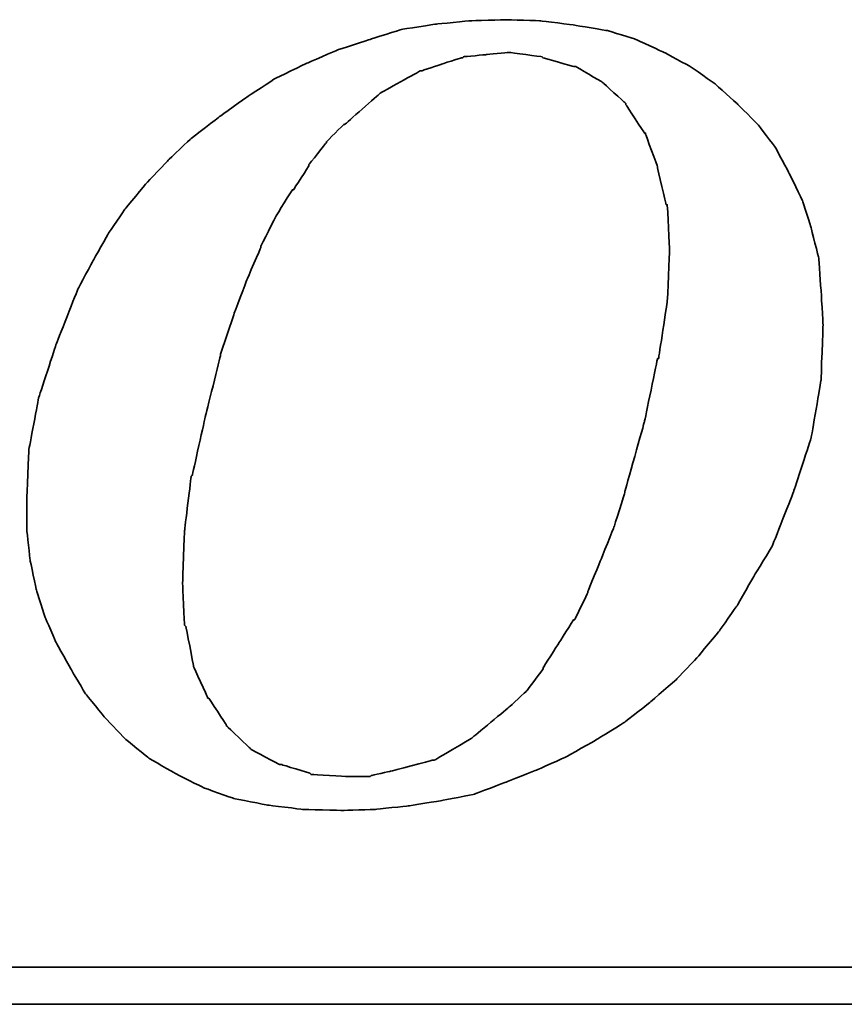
# Model space of a CAD drawing. Header units: millimetres. Extents: x 218 to 545, y 20 to 122.
# Tile 43 of 51: x 465.05 to 467.32, y 52.69 to 55.4. Entities that reach past the tile are written whole.
import ezdxf

# ---------------------------------------------------------------- set-up
doc = ezdxf.new("R2010")
doc.units = ezdxf.units.MM
doc.header["$LTSCALE"] = 0.1
doc.layers.add('DIM', color=4, linetype='CONTINUOUS')
doc.layers.add('layer 1', color=7, linetype='CONTINUOUS')

# ---------------------------------------------------------------- blocks, each defined once
blk = doc.blocks.new('TBI MOTION logo(完整正式版)')
at = {"layer": 'layer 1', "color": 22, "lineweight": 35}
for points, knots in [([(35.79625, -6.98375), (35.79625, -6.98375), (36.23125, -7.43875), (36.23125, -7.43875), (36.23125, -7.43875), (36.23125, -7.43875), (36.75625, -7.87125), (36.75625, -7.87125), (36.75625, -7.87125), (36.75625, -7.87125), (37.33125, -8.20375), (37.33125, -8.20375), (37.33125, -8.20375), (37.33125, -8.20375), (37.95625, -8.51875), (37.95625, -8.51875), (37.95625, -8.51875), (37.95625, -8.51875), (38.62625, -8.75875), (38.62625, -8.75875), (38.62625, -8.75875), (38.62625, -8.75875), (39.37125, -8.90375), (39.37125, -8.90375), (39.37125, -8.90375), (39.37125, -8.90375), (40.14125, -8.99875), (40.14125, -8.99875), (40.14125, -8.99875), (40.14125, -8.99875), (41.02625, -9.02375), (41.02625, -9.02375), (41.02625, -9.02375), (41.02625, -9.02375), (41.74625, -8.99875), (41.74625, -8.99875), (41.74625, -8.99875), (41.74625, -8.99875), (42.46625, -8.92375), (42.46625, -8.92375), (42.46625, -8.92375), (42.46625, -8.92375), (43.21125, -8.80625), (43.21125, -8.80625), (43.21125, -8.80625), (43.21125, -8.80625), (43.93125, -8.66375), (43.93125, -8.66375), (43.93125, -8.66375), (43.93125, -8.66375), (44.62625, -8.39875), (44.62625, -8.39875), (44.62625, -8.39875), (44.62625, -8.39875), (45.29625, -8.13375), (45.29625, -8.13375), (45.29625, -8.13375), (45.29625, -8.13375), (45.94625, -7.84375), (45.94625, -7.84375), (45.94625, -7.84375), (45.94625, -7.84375), (46.61625, -7.46375), (46.61625, -7.46375), (46.61625, -7.46375), (46.61625, -7.46375), (47.24125, -7.07875), (47.24125, -7.07875), (47.24125, -7.07875), (47.24125, -7.07875), (47.81625, -6.62375), (47.81625, -6.62375), (47.81625, -6.62375), (47.81625, -6.62375), (48.36875, -6.14375), (48.36875, -6.14375), (48.36875, -6.14375), (48.36875, -6.14375), (48.84625, -5.64125), (48.84625, -5.64125), (48.84625, -5.64125), (48.84625, -5.64125), (49.32625, -5.06375), (49.32625, -5.06375), (49.32625, -5.06375), (49.32625, -5.06375), (49.71125, -4.51374), (49.71125, -4.51374), (49.71125, -4.51374), (49.71125, -4.51374), (50.09625, -3.83874), (50.09625, -3.83874), (50.09625, -3.83874), (50.09625, -3.83874), (50.48125, -3.21374), (50.48125, -3.21374), (50.48125, -3.21374), (50.48125, -3.21374), (50.96125, -1.99125), (50.96125, -1.99125), (50.96125, -1.99125), (50.96125, -1.99125), (51.34375, -0.81875), (51.34375, -0.81875), (51.34375, -0.81875), (51.34375, -0.81875), (51.56125, 0.45624), (51.56125, 0.45624), (51.56125, 0.45624), (51.56125, 0.45624), (51.60625, 1.67624), (51.60625, 1.67624), (51.60625, 1.67624), (51.60625, 1.67624), (51.56125, 2.44625), (51.56125, 2.44625), (51.56125, 2.44625), (51.56125, 2.44625), (51.51125, 3.14125), (51.51125, 3.14125), (51.51125, 3.14125), (51.51125, 3.14125), (51.34375, 3.81125), (51.34375, 3.81125), (51.34375, 3.81125), (51.34375, 3.81125), (51.15125, 4.41125), (51.15125, 4.41125), (51.15125, 4.41125), (51.15125, 4.41125), (50.86125, 5.01125), (50.86125, 5.01125), (50.86125, 5.01125), (50.86125, 5.01125), (50.55125, 5.58875), (50.55125, 5.58875), (50.55125, 5.58875), (50.55125, 5.58875), (50.16625, 6.09125), (50.16625, 6.09125), (50.16625, 6.09125), (50.16625, 6.09125), (49.71125, 6.54875), (49.71125, 6.54875), (49.71125, 6.54875), (49.71125, 6.54875), (49.23125, 6.98125), (49.23125, 6.98125), (49.23125, 6.98125), (49.23125, 6.98125), (48.67875, 7.36625), (48.67875, 7.36625), (48.67875, 7.36625), (48.67875, 7.36625), (48.10375, 7.67625), (48.10375, 7.67625), (48.10375, 7.67625), (48.10375, 7.67625), (47.48125, 7.96375), (47.48125, 7.96375), (47.48125, 7.96375), (47.48125, 7.96375), (46.85625, 8.15625), (46.85625, 8.15625), (46.85625, 8.15625), (46.85625, 8.15625), (46.13625, 8.27624), (46.13625, 8.27624), (46.13625, 8.27624), (46.13625, 8.27624), (45.39125, 8.37125), (45.39125, 8.37125), (45.39125, 8.37125), (45.39125, 8.37125), (44.62625, 8.39624), (44.62625, 8.39624), (44.62625, 8.39624), (44.62625, 8.39624), (43.83625, 8.37125), (43.83625, 8.37125), (43.83625, 8.37125), (43.83625, 8.37125), (43.09125, 8.30125), (43.09125, 8.30125), (43.09125, 8.30125), (43.09125, 8.30125), (42.32125, 8.18125), (42.32125, 8.18125), (42.32125, 8.18125), (42.32125, 8.18125), (41.62875, 7.96375), (41.62875, 7.96375), (41.62875, 7.96375), (41.62875, 7.96375), (40.90625, 7.72625), (40.90625, 7.72625), (40.90625, 7.72625), (40.90625, 7.72625), (40.23624, 7.43625), (40.23624, 7.43625), (40.23624, 7.43625), (40.23624, 7.43625), (39.54124, 7.10125), (39.54124, 7.10125), (39.54124, 7.10125), (39.54124, 7.10125), (38.91625, 6.69125), (38.91625, 6.69125), (38.91625, 6.69125), (38.91625, 6.69125), (38.31625, 6.26125), (38.31625, 6.26125), (38.31625, 6.26125), (38.31625, 6.26125), (37.69125, 5.78125), (37.69125, 5.78125), (37.69125, 5.78125), (37.69125, 5.78125), (37.18625, 5.30125), (37.18625, 5.30125), (37.18625, 5.30125), (37.18625, 5.30125), (36.70625, 4.79624), (36.70625, 4.79624), (36.70625, 4.79624), (36.70625, 4.79624), (36.23125, 4.22125), (36.23125, 4.22125), (36.23125, 4.22125), (36.23125, 4.22125), (35.87124, 3.69375), (35.87124, 3.69375), (35.87124, 3.69375), (35.87124, 3.69375), (35.53125, 3.09125), (35.53125, 3.09125), (35.53125, 3.09125), (35.53125, 3.09125), (35.19875, 2.47125), (35.19875, 2.47125), (35.19875, 2.47125), (35.19875, 2.47125), (34.71625, 1.24625), (34.71625, 1.24625), (34.71625, 1.24625), (34.71625, 1.24625), (34.33125, 0.06874), (34.33125, 0.06874), (34.33125, 0.06874), (34.33125, 0.06874), (34.11625, -1.07875), (34.11625, -1.07875), (34.11625, -1.07875), (34.11625, -1.07875), (34.07125, -2.15875), (34.07125, -2.15875), (34.07125, -2.15875), (34.07125, -2.15875), (34.07125, -2.85375), (34.07125, -2.85375), (34.07125, -2.85375), (34.07125, -2.85375), (34.14125, -3.50375), (34.14125, -3.50375), (34.14125, -3.50375), (34.14125, -3.50375), (34.28625, -4.17375), (34.28625, -4.17375), (34.28625, -4.17375), (34.28625, -4.17375), (34.47625, -4.77624), (34.47625, -4.77624), (34.47625, -4.77624), (34.47625, -4.77624), (34.71625, -5.32625), (34.71625, -5.32625), (34.71625, -5.32625), (34.71625, -5.32625), (35.05375, -5.92875), (35.05375, -5.92875), (35.05375, -5.92875), (35.05375, -5.92875), (35.36375, -6.45375), (35.36375, -6.45375), (35.36375, -6.45375), (35.36375, -6.45375), (35.79625, -6.98375), (35.79625, -6.98375)], [0, 0, 0, 0, 0.01388889, 0.01388889, 0.01388889, 0.0138889, 0.02777778, 0.02777778, 0.02777778, 0.02777779, 0.04166667, 0.04166667, 0.04166667, 0.04166668, 0.05555556, 0.05555556, 0.05555556, 0.05555557, 0.06944444, 0.06944444, 0.06944444, 0.06944445, 0.08333333, 0.08333333, 0.08333333, 0.08333334, 0.09722222, 0.09722222, 0.09722222, 0.09722223, 0.11111111, 0.11111111, 0.11111111, 0.11111112, 0.125, 0.125, 0.125, 0.12500001, 0.13888889, 0.13888889, 0.13888889, 0.1388889, 0.15277778, 0.15277778, 0.15277778, 0.15277779, 0.16666667, 0.16666667, 0.16666667, 0.16666668, 0.18055556, 0.18055556, 0.18055556, 0.18055557, 0.19444444, 0.19444444, 0.19444444, 0.19444445, 0.20833333, 0.20833333, 0.20833333, 0.20833334, 0.22222222, 0.22222222, 0.22222222, 0.22222223, 0.23611111, 0.23611111, 0.23611111, 0.23611112, 0.25, 0.25, 0.25, 0.25000001, 0.26388889, 0.26388889, 0.26388889, 0.2638889, 0.27777778, 0.27777778, 0.27777778, 0.27777779, 0.29166667, 0.29166667, 0.29166667, 0.29166668, 0.30555556, 0.30555556, 0.30555556, 0.30555557, 0.31944444, 0.31944444, 0.31944444, 0.31944445, 0.33333333, 0.33333333, 0.33333333, 0.33333334, 0.34722222, 0.34722222, 0.34722222, 0.34722223, 0.36111111, 0.36111111, 0.36111111, 0.36111112, 0.375, 0.375, 0.375, 0.37500001, 0.38888889, 0.38888889, 0.38888889, 0.3888889, 0.40277778, 0.40277778, 0.40277778, 0.40277779, 0.41666667, 0.41666667, 0.41666667, 0.41666668, 0.43055556, 0.43055556, 0.43055556, 0.43055557, 0.44444444, 0.44444444, 0.44444444, 0.44444445, 0.45833333, 0.45833333, 0.45833333, 0.45833334, 0.47222222, 0.47222222, 0.47222222, 0.47222223, 0.48611111, 0.48611111, 0.48611111, 0.48611112, 0.5, 0.5, 0.5, 0.50000001, 0.51388889, 0.51388889, 0.51388889, 0.5138889, 0.52777778, 0.52777778, 0.52777778, 0.52777779, 0.54166667, 0.54166667, 0.54166667, 0.54166668, 0.55555556, 0.55555556, 0.55555556, 0.55555557, 0.56944444, 0.56944444, 0.56944444, 0.56944445, 0.58333333, 0.58333333, 0.58333333, 0.58333334, 0.59722222, 0.59722222, 0.59722222, 0.59722223, 0.61111111, 0.61111111, 0.61111111, 0.61111112, 0.625, 0.625, 0.625, 0.62500001, 0.63888889, 0.63888889, 0.63888889, 0.6388889, 0.65277778, 0.65277778, 0.65277778, 0.65277779, 0.66666667, 0.66666667, 0.66666667, 0.66666668, 0.68055556, 0.68055556, 0.68055556, 0.68055557, 0.69444444, 0.69444444, 0.69444444, 0.69444445, 0.70833333, 0.70833333, 0.70833333, 0.70833334, 0.72222222, 0.72222222, 0.72222222, 0.72222223, 0.73611111, 0.73611111, 0.73611111, 0.73611112, 0.75, 0.75, 0.75, 0.75000001, 0.76388889, 0.76388889, 0.76388889, 0.7638889, 0.77777778, 0.77777778, 0.77777778, 0.77777779, 0.79166667, 0.79166667, 0.79166667, 0.79166668, 0.80555556, 0.80555556, 0.80555556, 0.80555557, 0.81944444, 0.81944444, 0.81944444, 0.81944445, 0.83333333, 0.83333333, 0.83333333, 0.83333334, 0.84722222, 0.84722222, 0.84722222, 0.84722223, 0.86111111, 0.86111111, 0.86111111, 0.86111112, 0.875, 0.875, 0.875, 0.87500001, 0.88888889, 0.88888889, 0.88888889, 0.8888889, 0.90277778, 0.90277778, 0.90277778, 0.90277779, 0.91666667, 0.91666667, 0.91666667, 0.91666668, 0.93055556, 0.93055556, 0.93055556, 0.93055557, 0.94444444, 0.94444444, 0.94444444, 0.94444445, 0.95833333, 0.95833333, 0.95833333, 0.95833334, 0.97222222, 0.97222222, 0.97222222, 0.97222223, 0.98611111, 0.98611111, 0.98611111, 0.98611112, 1, 1, 1, 1]), ([(38.33875, 1.03124), (38.33875, 1.03124), (38.62625, 1.89625), (38.62625, 1.89625), (38.62625, 1.89625), (38.62625, 1.89625), (38.91625, 2.66375), (38.91625, 2.66375), (38.91625, 2.66375), (38.91625, 2.66375), (39.22625, 3.38125), (39.22625, 3.38125), (39.22625, 3.38125), (39.22625, 3.38125), (39.22625, 3.40624), (39.22625, 3.40624), (39.22625, 3.40624), (39.22625, 3.40624), (39.56124, 4.07624), (39.56124, 4.07624), (39.56124, 4.07624), (39.56124, 4.07624), (39.92125, 4.65125), (39.92125, 4.65125), (39.92125, 4.65125), (39.92125, 4.65125), (39.94625, 4.65125), (39.94625, 4.65125), (39.94625, 4.65125), (39.94625, 4.65125), (40.28125, 5.17875), (40.28125, 5.17875), (40.28125, 5.17875), (40.28125, 5.17875), (40.28125, 5.20375), (40.28125, 5.20375), (40.28125, 5.20375), (40.28125, 5.20375), (40.66875, 5.68625), (40.66875, 5.68625), (40.66875, 5.68625), (40.66875, 5.68625), (40.66875, 5.70625), (40.66875, 5.70625), (40.66875, 5.70625), (40.66875, 5.70625), (41.05124, 6.09125), (41.05124, 6.09125), (41.05124, 6.09125), (41.05124, 6.09125), (41.07625, 6.09125), (41.07625, 6.09125), (41.07625, 6.09125), (41.07625, 6.09125), (41.84125, 6.76625), (41.84125, 6.76625), (41.84125, 6.76625), (41.84125, 6.76625), (41.86625, 6.78625), (41.86625, 6.78625), (41.86625, 6.78625), (41.86625, 6.78625), (42.73125, 7.26624), (42.73125, 7.26624), (42.73125, 7.26624), (42.73125, 7.26624), (42.75625, 7.26624), (42.75625, 7.26624), (42.75625, 7.26624), (42.75625, 7.26624), (43.18625, 7.41125), (43.18625, 7.41125), (43.18625, 7.41125), (43.18625, 7.41125), (43.64125, 7.55625), (43.64125, 7.55625), (43.64125, 7.55625), (43.64125, 7.55625), (43.66625, 7.55625), (43.66625, 7.55625), (43.66625, 7.55625), (43.66625, 7.55625), (43.69125, 7.58124), (43.69125, 7.58124), (43.69125, 7.58124), (43.69125, 7.58124), (44.19125, 7.62625), (44.19125, 7.62625), (44.19125, 7.62625), (44.19125, 7.62625), (44.67125, 7.67625), (44.67125, 7.67625), (44.67125, 7.67625), (44.67125, 7.67625), (44.69625, 7.67625), (44.69625, 7.67625), (44.69625, 7.67625), (44.69625, 7.67625), (45.41875, 7.58124), (45.41875, 7.58124), (45.41875, 7.58124), (45.41875, 7.58124), (45.44125, 7.55625), (45.44125, 7.55625), (45.44125, 7.55625), (45.44125, 7.55625), (46.11125, 7.36625), (46.11125, 7.36625), (46.11125, 7.36625), (46.11125, 7.36625), (46.13625, 7.36625), (46.13625, 7.36625), (46.13625, 7.36625), (46.13625, 7.36625), (46.15875, 7.36625), (46.15875, 7.36625), (46.15875, 7.36625), (46.15875, 7.36625), (46.73625, 7.02624), (46.73625, 7.02624), (46.73625, 7.02624), (46.73625, 7.02624), (46.76125, 7.00624), (46.76125, 7.00624), (46.76125, 7.00624), (46.76125, 7.00624), (47.24125, 6.57124), (47.24125, 6.57124), (47.24125, 6.57124), (47.24125, 6.57124), (47.26625, 6.54875), (47.26625, 6.54875), (47.26625, 6.54875), (47.26625, 6.54875), (47.26625, 6.52375), (47.26625, 6.52375), (47.26625, 6.52375), (47.26625, 6.52375), (47.67375, 5.89875), (47.67375, 5.89875), (47.67375, 5.89875), (47.67375, 5.89875), (47.69625, 5.89875), (47.69625, 5.89875), (47.69625, 5.89875), (47.69625, 5.89875), (47.69625, 5.87625), (47.69625, 5.87625), (47.69625, 5.87625), (47.69625, 5.87625), (47.96125, 5.15625), (47.96125, 5.15625), (47.96125, 5.15625), (47.96125, 5.15625), (47.96125, 5.13125), (47.96125, 5.13125), (47.96125, 5.13125), (47.96125, 5.13125), (48.15125, 4.31875), (48.15125, 4.31875), (48.15125, 4.31875), (48.15125, 4.31875), (48.17625, 4.31875), (48.17625, 4.31875), (48.17625, 4.31875), (48.17625, 4.31875), (48.17625, 4.29125), (48.17625, 4.29125), (48.17625, 4.29125), (48.17625, 4.29125), (48.22625, 3.33125), (48.22625, 3.33125), (48.22625, 3.33125), (48.22625, 3.33125), (48.22625, 3.30875), (48.22625, 3.30875), (48.22625, 3.30875), (48.22625, 3.30875), (48.17625, 2.20624), (48.17625, 2.20624), (48.17625, 2.20624), (48.17625, 2.20624), (48.17625, 2.18124), (48.17625, 2.18124), (48.17625, 2.18124), (48.17625, 2.18124), (47.98375, 0.93624), (47.98375, 0.93624), (47.98375, 0.93624), (47.98375, 0.93624), (47.96125, 0.93624), (47.96125, 0.93624), (47.96125, 0.93624), (47.96125, 0.93624), (47.67375, -0.45874), (47.67375, -0.45874), (47.67375, -0.45874), (47.67375, -0.45874), (47.24125, -1.99125), (47.24125, -1.99125), (47.24125, -1.99125), (47.24125, -1.99125), (47.24125, -2.01874), (47.24125, -2.01874), (47.24125, -2.01874), (47.24125, -2.01874), (47.00125, -2.78375), (47.00125, -2.78375), (47.00125, -2.78375), (47.00125, -2.78375), (46.71125, -3.50375), (46.71125, -3.50375), (46.71125, -3.50375), (46.71125, -3.50375), (46.42625, -4.19875), (46.42625, -4.19875), (46.42625, -4.19875), (46.42625, -4.19875), (46.42625, -4.22375), (46.42625, -4.22375), (46.42625, -4.22375), (46.42625, -4.22375), (46.13625, -4.82374), (46.13625, -4.82374), (46.13625, -4.82374), (46.13625, -4.82374), (46.11125, -4.82374), (46.11125, -4.82374), (46.11125, -4.82374), (46.11125, -4.82374), (45.77625, -5.35125), (45.77625, -5.35125), (45.77625, -5.35125), (45.77625, -5.35125), (45.44125, -5.87875), (45.44125, -5.87875), (45.44125, -5.87875), (45.44125, -5.87875), (45.44125, -5.90375), (45.44125, -5.90375), (45.44125, -5.90375), (45.44125, -5.90375), (45.10625, -6.35875), (45.10625, -6.35875), (45.10625, -6.35875), (45.10625, -6.35875), (45.08125, -6.38375), (45.08125, -6.38375), (45.08125, -6.38375), (45.08125, -6.38375), (44.69625, -6.74375), (44.69625, -6.74375), (44.69625, -6.74375), (44.69625, -6.74375), (43.88375, -7.41625), (43.88375, -7.41625), (43.88375, -7.41625), (43.88375, -7.41625), (43.85625, -7.43875), (43.85625, -7.43875), (43.85625, -7.43875), (43.85625, -7.43875), (43.04125, -7.91875), (43.04125, -7.91875), (43.04125, -7.91875), (43.04125, -7.91875), (43.01625, -7.91875), (43.01625, -7.91875), (43.01625, -7.91875), (43.01625, -7.91875), (42.99625, -7.91875), (42.99625, -7.91875), (42.99625, -7.91875), (42.99625, -7.91875), (42.08125, -8.15875), (42.08125, -8.15875), (42.08125, -8.15875), (42.08125, -8.15875), (41.65125, -8.25625), (41.65125, -8.25625), (41.65125, -8.25625), (41.65125, -8.25625), (41.62875, -8.27875), (41.62875, -8.27875), (41.62875, -8.27875), (41.62875, -8.27875), (41.60125, -8.27875), (41.60125, -8.27875), (41.60125, -8.27875), (41.60125, -8.27875), (41.12125, -8.27875), (41.12125, -8.27875), (41.12125, -8.27875), (41.12125, -8.27875), (40.35624, -8.23125), (40.35624, -8.23125), (40.35624, -8.23125), (40.35624, -8.23125), (40.33125, -8.23125), (40.33125, -8.23125), (40.33125, -8.23125), (40.33125, -8.23125), (40.30625, -8.20375), (40.30625, -8.20375), (40.30625, -8.20375), (40.30625, -8.20375), (39.68375, -8.01375), (39.68375, -8.01375), (39.68375, -8.01375), (39.68375, -8.01375), (39.66124, -8.01375), (39.66124, -8.01375), (39.66124, -8.01375), (39.66124, -8.01375), (39.63625, -8.01375), (39.63625, -8.01375), (39.63625, -8.01375), (39.63625, -8.01375), (39.01125, -7.67875), (39.01125, -7.67875), (39.01125, -7.67875), (39.01125, -7.67875), (38.98875, -7.65375), (38.98875, -7.65375), (38.98875, -7.65375), (38.98875, -7.65375), (38.48625, -7.17375), (38.48625, -7.17375), (38.48625, -7.17375), (38.48625, -7.17375), (38.45875, -7.14875), (38.45875, -7.14875), (38.45875, -7.14875), (38.45875, -7.14875), (38.45875, -7.12875), (38.45875, -7.12875), (38.45875, -7.12875), (38.45875, -7.12875), (38.07625, -6.54875), (38.07625, -6.54875), (38.07625, -6.54875), (38.07625, -6.54875), (38.05125, -6.54875), (38.05125, -6.54875), (38.05125, -6.54875), (38.05125, -6.54875), (38.05125, -6.52875), (38.05125, -6.52875), (38.05125, -6.52875), (38.05125, -6.52875), (37.74125, -5.85375), (37.74125, -5.85375), (37.74125, -5.85375), (37.74125, -5.85375), (37.74125, -5.82875), (37.74125, -5.82875), (37.74125, -5.82875), (37.74125, -5.82875), (37.57375, -4.96875), (37.57375, -4.96875), (37.57375, -4.96875), (37.57375, -4.96875), (37.54625, -4.94375), (37.54625, -4.94375), (37.54625, -4.94375), (37.54625, -4.94375), (37.50125, -4.03375), (37.50125, -4.03375), (37.50125, -4.03375), (37.50125, -4.03375), (37.50125, -4.00875), (37.50125, -4.00875), (37.50125, -4.00875), (37.50125, -4.00875), (37.54625, -2.85375), (37.54625, -2.85375), (37.54625, -2.85375), (37.54625, -2.85375), (37.69125, -1.65875), (37.69125, -1.65875), (37.69125, -1.65875), (37.69125, -1.65875), (37.71624, -1.63375), (37.71624, -1.63375), (37.71624, -1.63375), (37.71624, -1.63375), (38.00375, -0.33875), (38.00375, -0.33875), (38.00375, -0.33875), (38.00375, -0.33875), (38.33875, 1.00624), (38.33875, 1.00624), (38.33875, 1.00624), (38.33875, 1.00624), (38.33875, 1.03124), (38.33875, 1.03124)], [0, 0, 0, 0, 0.01010101, 0.01010101, 0.01010101, 0.01010102, 0.02020202, 0.02020202, 0.02020202, 0.02020203, 0.03030303, 0.03030303, 0.03030303, 0.03030304, 0.04040404, 0.04040404, 0.04040404, 0.04040405, 0.05050505, 0.05050505, 0.05050505, 0.05050506, 0.06060606, 0.06060606, 0.06060606, 0.06060607, 0.07070707, 0.07070707, 0.07070707, 0.07070708, 0.08080808, 0.08080808, 0.08080808, 0.08080809, 0.09090909, 0.09090909, 0.09090909, 0.0909091, 0.1010101, 0.1010101, 0.1010101, 0.10101011, 0.11111111, 0.11111111, 0.11111111, 0.11111112, 0.12121212, 0.12121212, 0.12121212, 0.12121213, 0.13131313, 0.13131313, 0.13131313, 0.13131314, 0.14141414, 0.14141414, 0.14141414, 0.14141415, 0.15151515, 0.15151515, 0.15151515, 0.15151516, 0.16161616, 0.16161616, 0.16161616, 0.16161617, 0.17171717, 0.17171717, 0.17171717, 0.17171718, 0.18181818, 0.18181818, 0.18181818, 0.18181819, 0.19191919, 0.19191919, 0.19191919, 0.1919192, 0.2020202, 0.2020202, 0.2020202, 0.20202021, 0.21212121, 0.21212121, 0.21212121, 0.21212122, 0.22222222, 0.22222222, 0.22222222, 0.22222223, 0.23232323, 0.23232323, 0.23232323, 0.23232324, 0.24242424, 0.24242424, 0.24242424, 0.24242425, 0.25252525, 0.25252525, 0.25252525, 0.25252526, 0.26262626, 0.26262626, 0.26262626, 0.26262627, 0.27272727, 0.27272727, 0.27272727, 0.27272728, 0.28282828, 0.28282828, 0.28282828, 0.28282829, 0.29292929, 0.29292929, 0.29292929, 0.2929293, 0.3030303, 0.3030303, 0.3030303, 0.30303031, 0.31313131, 0.31313131, 0.31313131, 0.31313132, 0.32323232, 0.32323232, 0.32323232, 0.32323233, 0.33333333, 0.33333333, 0.33333333, 0.33333334, 0.34343434, 0.34343434, 0.34343434, 0.34343435, 0.35353535, 0.35353535, 0.35353535, 0.35353536, 0.36363636, 0.36363636, 0.36363636, 0.36363637, 0.37373737, 0.37373737, 0.37373737, 0.37373738, 0.38383838, 0.38383838, 0.38383838, 0.38383839, 0.39393939, 0.39393939, 0.39393939, 0.3939394, 0.4040404, 0.4040404, 0.4040404, 0.40404041, 0.41414141, 0.41414141, 0.41414141, 0.41414142, 0.42424242, 0.42424242, 0.42424242, 0.42424243, 0.43434343, 0.43434343, 0.43434343, 0.43434344, 0.44444444, 0.44444444, 0.44444444, 0.44444445, 0.45454545, 0.45454545, 0.45454545, 0.45454546, 0.46464646, 0.46464646, 0.46464646, 0.46464647, 0.47474747, 0.47474747, 0.47474747, 0.47474748, 0.48484848, 0.48484848, 0.48484848, 0.48484849, 0.49494949, 0.49494949, 0.49494949, 0.4949495, 0.50505051, 0.50505051, 0.50505051, 0.50505052, 0.51515152, 0.51515152, 0.51515152, 0.51515153, 0.52525253, 0.52525253, 0.52525253, 0.52525254, 0.53535354, 0.53535354, 0.53535354, 0.53535355, 0.54545455, 0.54545455, 0.54545455, 0.54545456, 0.55555556, 0.55555556, 0.55555556, 0.55555557, 0.56565657, 0.56565657, 0.56565657, 0.56565658, 0.57575758, 0.57575758, 0.57575758, 0.57575759, 0.58585859, 0.58585859, 0.58585859, 0.5858586, 0.5959596, 0.5959596, 0.5959596, 0.59595961, 0.60606061, 0.60606061, 0.60606061, 0.60606062, 0.61616162, 0.61616162, 0.61616162, 0.61616163, 0.62626263, 0.62626263, 0.62626263, 0.62626264, 0.63636364, 0.63636364, 0.63636364, 0.63636365, 0.64646465, 0.64646465, 0.64646465, 0.64646466, 0.65656566, 0.65656566, 0.65656566, 0.65656567, 0.66666667, 0.66666667, 0.66666667, 0.66666668, 0.67676768, 0.67676768, 0.67676768, 0.67676769, 0.68686869, 0.68686869, 0.68686869, 0.6868687, 0.6969697, 0.6969697, 0.6969697, 0.69696971, 0.70707071, 0.70707071, 0.70707071, 0.70707072, 0.71717172, 0.71717172, 0.71717172, 0.71717173, 0.72727273, 0.72727273, 0.72727273, 0.72727274, 0.73737374, 0.73737374, 0.73737374, 0.73737375, 0.74747475, 0.74747475, 0.74747475, 0.74747476, 0.75757576, 0.75757576, 0.75757576, 0.75757577, 0.76767677, 0.76767677, 0.76767677, 0.76767678, 0.77777778, 0.77777778, 0.77777778, 0.77777779, 0.78787879, 0.78787879, 0.78787879, 0.7878788, 0.7979798, 0.7979798, 0.7979798, 0.79797981, 0.80808081, 0.80808081, 0.80808081, 0.80808082, 0.81818182, 0.81818182, 0.81818182, 0.81818183, 0.82828283, 0.82828283, 0.82828283, 0.82828284, 0.83838384, 0.83838384, 0.83838384, 0.83838385, 0.84848485, 0.84848485, 0.84848485, 0.84848486, 0.85858586, 0.85858586, 0.85858586, 0.85858587, 0.86868687, 0.86868687, 0.86868687, 0.86868688, 0.87878788, 0.87878788, 0.87878788, 0.87878789, 0.88888889, 0.88888889, 0.88888889, 0.8888889, 0.8989899, 0.8989899, 0.8989899, 0.89898991, 0.90909091, 0.90909091, 0.90909091, 0.90909092, 0.91919192, 0.91919192, 0.91919192, 0.91919193, 0.92929293, 0.92929293, 0.92929293, 0.92929294, 0.93939394, 0.93939394, 0.93939394, 0.93939395, 0.94949495, 0.94949495, 0.94949495, 0.94949496, 0.95959596, 0.95959596, 0.95959596, 0.95959597, 0.96969697, 0.96969697, 0.96969697, 0.96969698, 0.97979798, 0.97979798, 0.97979798, 0.97979799, 0.98989899, 0.98989899, 0.98989899, 0.989899, 1, 1, 1, 1]), ([(75.90875, -9.47875), (75.90875, -9.47875), (75.90875, -12.28625), (75.90875, -12.28625), (75.90875, -12.28625), (75.90875, -12.28625), (75.90875, -12.47875), (75.90875, -12.47875), (75.90875, -12.47875), (75.90875, -12.47875), (75.71625, -12.47875), (75.71625, -12.47875), (75.71625, -12.47875), (75.71625, -12.47875), (-88.32875, -12.47875), (-88.32875, -12.47875), (-88.32875, -12.47875), (-88.32875, -12.47875), (-88.32875, -13.29375), (-88.32875, -13.29375), (-88.32875, -13.29375), (-88.32875, -13.29375), (82.89125, -13.29375), (82.89125, -13.29375), (82.89125, -13.29375), (82.89125, -13.29375), (75.90875, -9.47875), (75.90875, -9.47875)], [0, 0, 0, 0, 0.14285714, 0.14285714, 0.14285714, 0.14285715, 0.28571429, 0.28571429, 0.28571429, 0.2857143, 0.42857143, 0.42857143, 0.42857143, 0.42857144, 0.57142857, 0.57142857, 0.57142857, 0.57142858, 0.71428571, 0.71428571, 0.71428571, 0.71428572, 0.85714286, 0.85714286, 0.85714286, 0.85714287, 1, 1, 1, 1])]:
    blk.add_open_spline(points, degree=3, knots=knots, dxfattribs=at)

msp = doc.modelspace()

# ---------------------------------------------------------------- block references
at = {"layer": 'DIM', "color": 0, "xscale": 0.1250977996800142, "yscale": 0.1250977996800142, "zscale": 0.1250977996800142}
msp.add_blockref('TBI MOTION logo(完整正式版)', (460.8082, 54.3488), dxfattribs=at)

doc.saveas('drawing.dxf')
